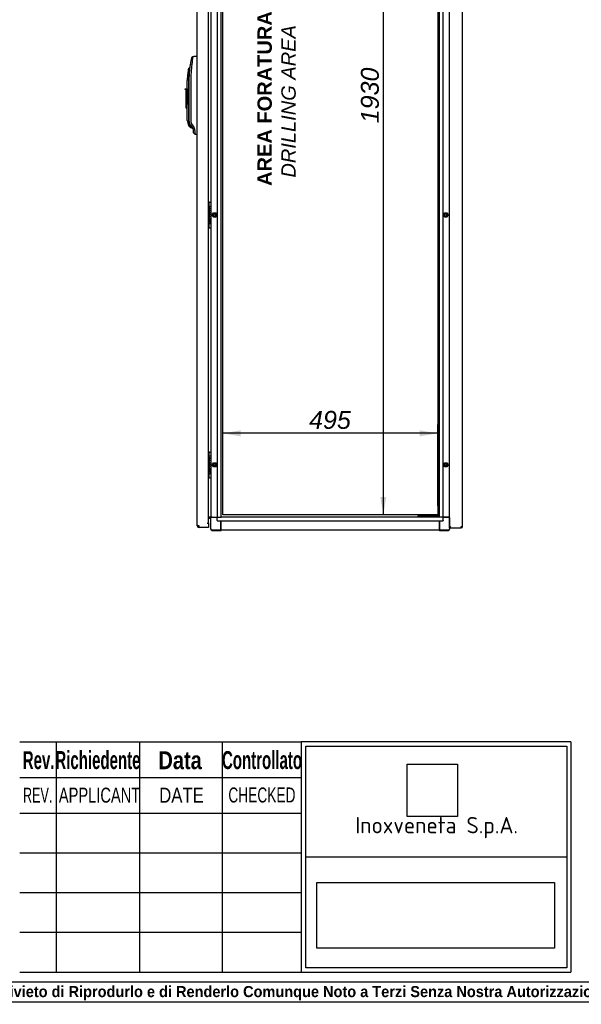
# Paper-space layout 'Layout1' of a CAD drawing. Extents: x 94 to 6181, y 158 to 4314.
# Tile 2 of 11: x 1730 to 3024, y 158 to 2424. Entities that reach past the tile are written whole.
import ezdxf
from ezdxf.lldxf.tags import DXFTag

# ---------------------------------------------------------------- set-up
doc = ezdxf.new("R2010")
doc.units = 0
doc.header["$LTSCALE"] = 15
doc.layers.get('0').update_dxf_attribs({"linetype": 'CONTINUOUS'})
for name, color, linetype in [('_TRANSLATION', 7, 'CONTINUOUS'), ('AE00198_03', 7, 'CONTINUOUS'), ('AE00219_00', 7, 'CONTINUOUS'), ('AE00219_03', 7, 'CONTINUOUS'), ('AE00368_00', 7, 'CONTINUOUS'), ('AE00500_10', 7, 'CONTINUOUS'), ('AE00992_10', 7, 'CONTINUOUS'), ('DEFAULT', 7, 'CONTINUOUS'), ('DV2__TRANSLATION', 7, 'CONTINUOUS'), ('F0000000_27', 7, 'CONTINUOUS'), ('F0000000_28', 7, 'CONTINUOUS'), ('F0000001_24', 7, 'CONTINUOUS'), ('M0000000_06', 7, 'CONTINUOUS'), ('M0000000_14', 7, 'CONTINUOUS'), ('M0000000_39', 7, 'CONTINUOUS'), ('M0000000_53', 7, 'CONTINUOUS'), ('M0000000_56', 7, 'CONTINUOUS')]:
    doc.layers.add(name, color=color, linetype=linetype)
doc.styles.add('SEACAD_ARIAL', font='arial.ttf')
doc.styles.add('SEACAD_ARIAL_NARROW', font='ARIALN.TTF', dxfattribs={"width": 0.8})
doc.styles.add('SEACAD_ARIALB', font='arialbd.ttf', dxfattribs={"width": 0.9})
doc.styles.add('SEACAD_ARIALI', font='ariali.ttf')
tags = doc.linetypes.add('CENTER2', pattern=[28.575, 19.05, -3.175, 3.175, -3.175]).pattern_tags.tags
tags[10:11] = [DXFTag(74, 4), DXFTag(75, 0), DXFTag(340, '0'), DXFTag(46, 0.0), DXFTag(50, 0.0), DXFTag(44, 0.0), DXFTag(45, 0.0)]
tags[8:9] = [DXFTag(74, 4), DXFTag(75, 0), DXFTag(340, '0'), DXFTag(46, 0.0), DXFTag(50, 0.0), DXFTag(44, 0.0), DXFTag(45, 0.0)]
tags[6:7] = [DXFTag(74, 4), DXFTag(75, 0), DXFTag(340, '0'), DXFTag(46, 0.0), DXFTag(50, 0.0), DXFTag(44, 0.0), DXFTag(45, 0.0)]
tags[4:5] = [DXFTag(74, 4), DXFTag(75, 0), DXFTag(340, '0'), DXFTag(46, 0.0), DXFTag(50, 0.0), DXFTag(44, 0.0), DXFTag(45, 0.0)]
doc.dimstyles.new('ISO', dxfattribs={"dimtxt": 13.75, "dimasz": 13.75, "dimexe": 6.875, "dimexo": 6.875, "dimgap": 3.4375, "dimtad": 1, "dimdec": 1, "dimtxsty": 'SEACAD_ARIAL', "dimblk1": '_SE_FILLED', "dimblk2": '_SE_FILLED', "dimsah": 1, "dimcen": 6.875, "dimazin": 3, "dimtfac": 0.7, "dimtdec": 3, "dimtmove": 0, "dimatfit": 3})
picture_1 = doc.add_image_def('image1.jpg', size_in_pixel=(55, 57))
picture_2 = doc.add_image_def('image2.bmp', size_in_pixel=(138, 38))

# ---------------------------------------------------------------- blocks, each defined once
blk = doc.blocks.new('DMBLK59')
at = {"layer": '_TRANSLATION', "linetype": 'CONTINUOUS'}
for points in [[(2560.8, 3173.4), (2574.6, 3173.4), (2567.7, 3214.6)], [(2560.8, 1325.9), (2567.7, 1284.6), (2574.6, 1325.9)]]:
    blk.add_hatch(color=7, dxfattribs=at).paths.add_polyline_path(points)
at = {"layer": '_TRANSLATION', "color": 7, "linetype": 'CONTINUOUS'}
for p, q in [((2672.3, 3214.6), (2547.1, 3214.6)), ((2567.7, 3214.6), (2567.7, 1284.6)), ((2672.3, 1284.6), (2547.1, 1284.6))]:
    blk.add_line(p, q, dxfattribs=at)
at = {"layer": '_TRANSLATION', "color": 7, "linetype": 'CONTINUOUS', "style": 'SEACAD_ARIALI'}
blk.add_text('1930', height=41.25, rotation=90, dxfattribs=at).set_placement((2557.4, 2185.5))
blk = doc.blocks.new('_SE_FILLED')
at = {"color": 0}
blk.add_line((0, 0), (-1, 0), dxfattribs=at)
blk.add_solid([(0, 0), (-1, -0.1665), (-1, 0.1665), (0, 0)], dxfattribs=at)
blk = doc.blocks.new('DMBLK60')
at = {"layer": '_TRANSLATION', "linetype": 'CONTINUOUS'}
for points in [[(2239.2, 1479), (2197.9, 1472.2), (2239.2, 1465.3)], [(2651.7, 1479), (2651.7, 1465.3), (2692.9, 1472.2)]]:
    blk.add_hatch(color=7, dxfattribs=at).paths.add_polyline_path(points)
at = {"layer": '_TRANSLATION', "color": 7, "linetype": 'CONTINUOUS'}
for p, q in [((2197.9, 1305.2), (2197.9, 1492.8)), ((2692.9, 1305.2), (2692.9, 1492.8)), ((2692.9, 1472.2), (2197.9, 1472.2))]:
    blk.add_line(p, q, dxfattribs=at)
at = {"layer": '_TRANSLATION', "color": 7, "linetype": 'CONTINUOUS', "style": 'SEACAD_ARIALI'}
blk.add_text('495', height=41.25, dxfattribs=at).set_placement((2396.8, 1482.5))

psp = doc.layouts.get("Layout1")

# ---------------------------------------------------------------- linework, layer by layer
at = {"color": 7, "linetype": 'CONTINUOUS'}
psp.add_line((93.52, 164.39), (6181.38, 164.39), dxfattribs=at)
at = {"layer": 'AE00198_03', "color": 7, "linetype": 'CONTINUOUS'}
for p, q in [((2166.2, 2002.37), (2166.2, 1995.12)), ((2166.9, 2002.37), (2166.2, 2002.37)), ((2166.2, 1954.12), (2166.2, 1946.87)), ((2166.2, 1946.87), (2166.9, 1946.87)), ((2166.2, 1427.37), (2166.2, 1420.12)), ((2166.9, 1427.37), (2166.2, 1427.37)), ((2166.2, 1379.12), (2166.2, 1371.87)), ((2166.2, 1371.87), (2166.9, 1371.87))]:
    psp.add_line(p, q, dxfattribs=at)
for centre, start, end in [((2171.57, 1996.44), 132.17472, 146.50081), ((2171.57, 1952.8), 213.49919, 227.82528), ((2171.57, 1421.44), 132.17472, 146.50081), ((2171.57, 1377.8), 213.49919, 227.82528)]:
    psp.add_arc(centre, 8, start, end, dxfattribs=at)
at = {"layer": 'AE00219_00', "color": 7, "linetype": 'CONTINUOUS'}
for p, q in [((2654.58, 1280.12), (2654.9, 1279.82)), ((2660.9, 1279.82), (2654.9, 1279.82)), ((2654.9, 1279.82), (2654.9, 1279.62)), ((2660.9, 1279.82), (2661.22, 1280.12)), ((2660.9, 1279.62), (2660.9, 1279.82)), ((2679.58, 1280.12), (2679.9, 1279.82)), ((2685.9, 1279.82), (2679.9, 1279.82)), ((2679.9, 1279.82), (2679.9, 1279.62)), ((2685.9, 1279.82), (2686.22, 1280.12)), ((2685.9, 1279.62), (2685.9, 1279.82))]:
    psp.add_line(p, q, dxfattribs=at)
at = {"layer": 'AE00219_03', "color": 7, "linetype": 'CONTINUOUS'}
for p, q in [((2750.1, 1958.12), (2749.9, 1958.12)), ((2750.1, 1946.12), (2750.1, 1958.12)), ((2749.9, 1946.12), (2750.1, 1946.12)), ((2750.1, 1383.12), (2749.9, 1383.12)), ((2750.1, 1371.12), (2750.1, 1383.12)), ((2749.9, 1371.12), (2750.1, 1371.12))]:
    psp.add_line(p, q, dxfattribs=at)
at = {"layer": 'AE00368_00', "color": 7, "linetype": 'CONTINUOUS'}
for p, q in [((2648.4, 1280.12), (2647.7, 1280.12)), ((2647.7, 1280.12), (2647.7, 1279.62)), ((2668.1, 1279.62), (2668.1, 1280.12)), ((2672.7, 1280.12), (2672.7, 1279.62)), ((2693.1, 1279.62), (2693.1, 1280.12))]:
    psp.add_line(p, q, dxfattribs=at)
for centre, start, end in [((2651.5, 1279.42), 16.60155, 90), ((2664.3, 1279.42), 90, 163.39845), ((2676.5, 1279.42), 16.60155, 90), ((2689.3, 1279.42), 90, 163.39845)]:
    psp.add_arc(centre, 0.7, start, end, dxfattribs=at)
at = {"layer": 'AE00500_10', "color": 7, "linetype": 'CONTINUOUS'}
for p, q in [((2719.9, 2001.82), (2720.4, 2001.82)), ((2173.99, 1974.65), (2176.67, 1979.3)), ((2176.67, 1969.95), (2173.99, 1974.6)), ((2175.07, 1974.62), (2177.24, 1978.37)), ((2177.24, 1970.87), (2175.07, 1974.62)), ((2176.72, 1979.32), (2182.09, 1979.32)), ((2177.24, 1978.37), (2181.57, 1978.37)), ((2181.57, 1978.37), (2183.73, 1974.62)), ((2183.73, 1974.62), (2181.57, 1970.87)), ((2182.13, 1979.3), (2184.82, 1974.65)), ((2184.82, 1974.6), (2182.13, 1969.95)), ((2705.99, 1974.65), (2708.67, 1979.3)), ((2708.67, 1969.95), (2705.99, 1974.6)), ((2707.07, 1974.62), (2709.24, 1978.37)), ((2709.24, 1970.87), (2707.07, 1974.62)), ((2708.72, 1979.32), (2714.09, 1979.32)), ((2709.24, 1978.37), (2713.57, 1978.37)), ((2713.57, 1978.37), (2715.73, 1974.62)), ((2715.73, 1974.62), (2713.57, 1970.87)), ((2714.13, 1979.3), (2716.82, 1974.65)), ((2716.82, 1974.6), (2714.13, 1969.95)), ((2720.4, 1992.42), (2719.9, 1992.42)), ((2182.09, 1969.92), (2176.72, 1969.92)), ((2181.57, 1970.87), (2177.24, 1970.87)), ((2714.09, 1969.92), (2708.72, 1969.92)), ((2713.57, 1970.87), (2709.24, 1970.87)), ((2719.9, 1956.82), (2720.4, 1956.82)), ((2720.4, 1947.42), (2719.9, 1947.42)), ((2719.9, 1426.82), (2720.4, 1426.82)), ((2720.4, 1417.42), (2719.9, 1417.42)), ((2173.99, 1399.65), (2176.67, 1404.3)), ((2176.67, 1394.95), (2173.99, 1399.6)), ((2175.07, 1399.62), (2177.24, 1403.37)), ((2177.24, 1395.87), (2175.07, 1399.62)), ((2176.72, 1404.32), (2182.09, 1404.32)), ((2182.09, 1394.92), (2176.72, 1394.92)), ((2177.24, 1403.37), (2181.57, 1403.37)), ((2181.57, 1395.87), (2177.24, 1395.87)), ((2181.57, 1403.37), (2183.73, 1399.62)), ((2183.73, 1399.62), (2181.57, 1395.87)), ((2182.13, 1404.3), (2184.82, 1399.65)), ((2184.82, 1399.6), (2182.13, 1394.95)), ((2705.99, 1399.65), (2708.67, 1404.3)), ((2708.67, 1394.95), (2705.99, 1399.6)), ((2707.07, 1399.62), (2709.24, 1403.37)), ((2709.24, 1395.87), (2707.07, 1399.62)), ((2708.72, 1404.32), (2714.09, 1404.32)), ((2714.09, 1394.92), (2708.72, 1394.92)), ((2709.24, 1403.37), (2713.57, 1403.37)), ((2713.57, 1395.87), (2709.24, 1395.87)), ((2713.57, 1403.37), (2715.73, 1399.62)), ((2715.73, 1399.62), (2713.57, 1395.87)), ((2714.13, 1404.3), (2716.82, 1399.65)), ((2716.82, 1399.6), (2714.13, 1394.95)), ((2719.9, 1381.82), (2720.4, 1381.82)), ((2720.4, 1372.42), (2719.9, 1372.42))]:
    psp.add_line(p, q, dxfattribs=at)
for centre in [(2179.4, 1974.62), (2711.4, 1974.62), (2179.4, 1399.62), (2711.4, 1399.62)]:
    psp.add_circle(centre, 2.46, dxfattribs=at)
for centre, radius, start, end in [((2174.03, 1974.62), 0.05, 150, 210), ((2179.4, 1974.62), 3, 75, 15), ((2176.72, 1979.27), 0.05, 90, 150), ((2182.09, 1979.27), 0.05, 30, 90), ((2184.77, 1974.62), 0.05, 330, 30), ((2706.03, 1974.62), 0.05, 150, 210), ((2711.4, 1974.62), 3, 75, 15), ((2708.72, 1979.27), 0.05, 90, 150), ((2714.09, 1979.27), 0.05, 30, 90), ((2716.77, 1974.62), 0.05, 330, 30), ((2176.72, 1969.97), 0.05, 210, 270), ((2182.09, 1969.97), 0.05, 270, 330), ((2708.72, 1969.97), 0.05, 210, 270), ((2714.09, 1969.97), 0.05, 270, 330), ((2174.03, 1399.62), 0.05, 150, 210), ((2179.4, 1399.62), 3, 75, 15), ((2176.72, 1404.27), 0.05, 90, 150), ((2176.72, 1394.97), 0.05, 210, 270), ((2182.09, 1404.27), 0.05, 30, 90), ((2182.09, 1394.97), 0.05, 270, 330), ((2184.77, 1399.62), 0.05, 330, 30), ((2706.03, 1399.62), 0.05, 150, 210), ((2711.4, 1399.62), 3, 75, 15), ((2708.72, 1404.27), 0.05, 90, 150), ((2708.72, 1394.97), 0.05, 210, 270), ((2714.09, 1404.27), 0.05, 30, 90), ((2714.09, 1394.97), 0.05, 270, 330), ((2716.77, 1399.62), 0.05, 330, 30)]:
    psp.add_arc(centre, radius, start, end, dxfattribs=at)
at = {"layer": 'AE00992_10', "color": 7, "linetype": 'CONTINUOUS'}
for p, q in [((2129.23, 2338.76), (2125.85, 2335.87)), ((2139.1, 2339.11), (2139.4, 2339.12)), ((2121.87, 2313.46), (2118.92, 2311.02)), ((2121.49, 2301.96), (2123.5, 2321.69)), ((2122.66, 2313.46), (2121.87, 2313.46)), ((2126.91, 2321.2), (2123.5, 2321.69)), ((2120.36, 2300.61), (2117.38, 2300.96)), ((2120.99, 2284.12), (2121.47, 2300.61)), ((2121.47, 2300.61), (2121.49, 2301.96)), ((2116.4, 2265.13), (2116.4, 2284.12)), ((2119.4, 2284.12), (2119.4, 2191.74)), ((2120.99, 2191.79), (2120.99, 2284.12)), ((2124.35, 2284.12), (2124.35, 2191.79)), ((2111.4, 2263.13), (2111.4, 2265.13)), ((2111.4, 2265.13), (2113.9, 2265.13)), ((2113.9, 2263.13), (2111.4, 2263.13)), ((2113.9, 2265.13), (2116.4, 2265.13)), ((2113.9, 2265.13), (2113.9, 2263.13)), ((2113.9, 2229.13), (2113.9, 2263.13)), ((2116.4, 2265.13), (2116.4, 2229.13)), ((2113.9, 2220.13), (2113.9, 2229.13)), ((2116.4, 2229.13), (2113.9, 2229.13)), ((2116.4, 2229.13), (2116.4, 2228.41)), ((2116.4, 2191.74), (2116.4, 2228.41)), ((2113.9, 2220.13), (2116.4, 2220.13)), ((2122.26, 2177.6), (2119.97, 2180.34)), ((2122.26, 2177.6), (2124.28, 2175.58)), ((2123.89, 2181.27), (2123.95, 2181.18)), ((2124.89, 2179.8), (2123.95, 2181.18)), ((2124.28, 2175.58), (2129.4, 2173.46)), ((2124.64, 2179.47), (2125.56, 2178.91)), ((2127.63, 2181.94), (2124.89, 2179.8)), ((2127.91, 2175.77), (2124.89, 2179.8)), ((2127.63, 2181.94), (2130.64, 2177.92)), ((2130.64, 2177.92), (2127.91, 2175.77)), ((2129.41, 2173.77), (2127.91, 2175.77)), ((2132.13, 2175.41), (2129.41, 2173.77)), ((2130.64, 2177.92), (2132.13, 2175.41)), ((2129.4, 2173.46), (2129.5, 2173.46)), ((2130.4, 2163.89), (2130.4, 2170.77)), ((2133.81, 2168.97), (2130.4, 2170.77)), ((2130.4, 2163.89), (2133.85, 2160.32)), ((2133.85, 2160.32), (2133.85, 2160.32)), ((2139.4, 2160.12), (2139.1, 2160.13))]:
    psp.add_line(p, q, dxfattribs=at)
for centre, radius, start, end in [((2394.08, 2284.12), 273.17, 169.08089, 172.09577), ((2408.71, 2292.95), 283.21, 170.69176, 174.27705), ((2261.37, 2284.12), 144.97, 169.30782, 173.33005), ((2358.68, 2279.23), 239.28, 171.77545, 174.8738), ((2394.08, 2284.12), 273.17, 173.69729, 173.79669), ((2393.59, 2284.15), 269.24, 172.09048, 180.0053), ((2261.37, 2284.12), 144.97, 173.33005, 180), ((2261.37, 2284.12), 141.97, 173.33005, 180), ((2136.4, 2191.74), 20, 180, 214.77209), ((2136.4, 2191.74), 17, 180, 226.22916), ((2118.85, 2161.35), 19.02, 72.2752, 86.62011), ((2140.8, 2191.79), 16.44, 180.02221, 216.78899), ((2121.14, 2169.1), 12.67, 359.39373, 29.84747), ((2125.4, 2170.77), 5, 359.9994, 36.81119), ((2349.14, 2165.74), 215.35, 179.13947, 181.44216)]:
    psp.add_arc(centre, radius, start, end, dxfattribs=at)
for centre, major_axis, start_param, end_param in [((2139.71, 2321.62), (501.44, 17.51), 1.5707963, 1.590473), ((2139.71, 2177.62), (501.44, -17.51), 4.7019272, 4.712389)]:
    psp.add_ellipse(centre, major_axis=major_axis, ratio=0.0348783, start_param=start_param, end_param=end_param, dxfattribs=at)
for points, degree, knots in [([(2123.89, 2181.27), (2122.47, 2183.64), (2121.73, 2186.33), (2120.98, 2189.03), (2120.99, 2191.79)], 2, [0, 0, 0, 0.5, 0.5, 1, 1, 1]), ([(2128.28, 2175.28), (2128.32, 2175.22), (2128.39, 2175.1), (2128.49, 2174.93), (2128.59, 2174.77), (2128.68, 2174.62), (2128.77, 2174.48), (2128.85, 2174.35), (2128.93, 2174.22), (2129, 2174.11), (2129.06, 2174.01), (2129.12, 2173.91), (2129.18, 2173.82), (2129.22, 2173.75), (2129.27, 2173.68), (2129.3, 2173.62), (2129.33, 2173.57), (2129.36, 2173.53), (2129.38, 2173.5), (2129.39, 2173.48), (2129.4, 2173.46), (2129.4, 2173.46), (2129.4, 2173.46)], 3, [0, 0, 0, 0, 0.02593249, 0.05174303, 0.0774354, 0.10301342, 0.12848096, 0.15384194, 0.17910034, 0.20426017, 0.22932552, 0.2543005, 0.27918926, 0.30399602, 0.32872501, 0.35338052, 0.37796688, 0.40248846, 0.42694963, 0.45135484, 0.47570855, 0.50001523, 0.50001523, 0.50001523, 0.50001523])]:
    psp.add_open_spline(points, degree=degree, knots=knots, dxfattribs=at)
at = {"layer": 'DEFAULT', "color": 7, "linetype": 'CONTINUOUS'}
for p, q in [((1730.49, 762.6), (2378.49, 762.6)), ((1814.49, 762.6), (1814.49, 232.53)), ((2006.49, 762.6), (2006.49, 232.53)), ((2196.99, 762.6), (2196.99, 232.53)), ((2999.49, 762.6), (2378.46, 762.6)), ((2378.49, 762.6), (2378.49, 232.53)), ((2389.01, 752.64), (2990.5, 752.64)), ((2389.01, 242.43), (2389.01, 752.64)), ((2990.5, 752.64), (2990.5, 242.43)), ((2999.49, 762.6), (2999.49, 232.53)), ((1730.49, 680.28), (2378.49, 680.28)), ((1730.49, 598.53), (2378.49, 598.53)), ((1730.49, 507.03), (2378.49, 507.03)), ((2389.01, 497.57), (2990.5, 497.57)), ((1730.49, 415.53), (2378.49, 415.53)), ((1730.49, 324.03), (2378.49, 324.03)), ((1730.49, 232.53), (2378.49, 232.53)), ((2378.46, 232.53), (2999.49, 232.53)), ((2990.5, 242.43), (2389.01, 242.43)), ((93.52, 209.82), (6181.38, 209.82))]:
    psp.add_line(p, q, dxfattribs=at)
at = {"layer": 'DV2__TRANSLATION', "color": 7, "linetype": 'CENTER2'}
for p, q in [((2197.9, 1284.62), (2197.9, 3214.62)), ((2692.9, 3214.62), (2692.9, 1284.62)), ((2692.9, 1284.62), (2197.9, 1284.62))]:
    psp.add_line(p, q, dxfattribs=at)
at = {"layer": 'F0000000_27', "color": 7, "linetype": 'CONTINUOUS'}
for p, q in [((2720.4, 1256.12), (2720.4, 3243.12)), ((2749.9, 1257.42), (2749.9, 3241.82)), ((2720.4, 1256.12), (2721.9, 1256.12)), ((2720.4, 1254.62), (2720.4, 1256.12)), ((2720.4, 1256.12), (2721.9, 1256.12)), ((2720.4, 1254.62), (2721.9, 1254.62)), ((2721.9, 1256.12), (2723.2, 1257.42)), ((2721.9, 1256.12), (2723.2, 1257.42)), ((2721.9, 1254.62), (2721.9, 1256.12)), ((2721.9, 1254.62), (2747.08, 1254.62)), ((2747.1, 1254.62), (2747.08, 1254.62)), ((2747.1, 1257.42), (2749.9, 1257.42))]:
    psp.add_line(p, q, dxfattribs=at)
for centre, radius, start, end in [((2573.11, 1257.26), 174, 359.12972, 0.05178), ((2747.1, 1257.42), 2.8, 270, 360)]:
    psp.add_arc(centre, radius, start, end, dxfattribs=at)
at = {"layer": 'F0000000_28', "color": 7, "linetype": 'CONTINUOUS'}
for p, q in [((2139.4, 1259.12), (2139.4, 3240.12)), ((2164.9, 1265.12), (2164.9, 3234.12)), ((2143.4, 1259.12), (2139.4, 1259.12)), ((2143.4, 1255.12), (2143.42, 1255.12)), ((2164.9, 1255.12), (2143.42, 1255.12)), ((2162.4, 1265.12), (2162.3, 1265.12)), ((2162.3, 1265.12), (2162.3, 1265.11)), ((2162.3, 1265.11), (2164.9, 1265.11)), ((2162.4, 1265.12), (2164.9, 1265.12)), ((2164.9, 1265.11), (2164.9, 1259.12)), ((2164.9, 1259.12), (2164.9, 1255.12))]:
    psp.add_line(p, q, dxfattribs=at)
psp.add_arc((2143.4, 1259.12), 4, 180, 270, dxfattribs=at)
psp.add_open_spline([(2143.42, 1255.12), (2143.42, 1255.12), (2143.42, 1255.13), (2143.42, 1255.19), (2143.42, 1255.29), (2143.42, 1255.37), (2143.42, 1255.48), (2143.42, 1255.59), (2143.42, 1255.79), (2143.41, 1256.02), (2143.41, 1256.2), (2143.41, 1256.38), (2143.41, 1256.58), (2143.41, 1256.89), (2143.41, 1257.23), (2143.41, 1257.47), (2143.41, 1257.71), (2143.41, 1257.96), (2143.41, 1258.34), (2143.4, 1258.73), (2143.4, 1258.99), (2143.4, 1259.12)], degree=3, knots=[0, 0, 0, 0, 0.0625, 0.125, 0.1875, 0.25, 0.25, 0.3125, 0.375, 0.4375, 0.5, 0.5, 0.5625, 0.625, 0.6875, 0.75, 0.75, 0.8125, 0.875, 0.9375, 1, 1, 1, 1], dxfattribs=at)
at = {"layer": 'F0000001_24', "color": 7, "linetype": 'CONTINUOUS'}
for p, q in [((2165.77, 1995.12), (2170.4, 1995.12)), ((2166.9, 2003.41), (2166.9, 2003.62)), ((2166.9, 1995.24), (2166.9, 2003.41)), ((2166.9, 1995.12), (2166.9, 1995.24)), ((2167.4, 2004.12), (2170.4, 2004.12)), ((2170.9, 2003.62), (2170.9, 2003.41)), ((2170.9, 2003.41), (2170.9, 1995.24)), ((2170.9, 1995.24), (2170.9, 1994.62)), ((2170.9, 1994.62), (2170.9, 1954.62)), ((2166.21, 1981.98), (2164.9, 1981.98)), ((2164.9, 1981.71), (2166.21, 1981.71)), ((2166.19, 1977.98), (2164.9, 1977.98)), ((2164.9, 1977.71), (2166.19, 1977.71)), ((2166.23, 1973.97), (2164.9, 1973.97)), ((2164.9, 1973.71), (2166.21, 1973.71)), ((2168.35, 1972.82), (2164.9, 1972.82)), ((2164.9, 1972.53), (2165.08, 1972.53)), ((2165.43, 1987.99), (2165.48, 1987.97)), ((2165.48, 1988.25), (2165.45, 1988.26)), ((2165.48, 1987.97), (2165.48, 1988.25)), ((2165.9, 1972.53), (2166.52, 1972.53)), ((2166.96, 1988.26), (2166.94, 1988.25)), ((2166.94, 1988.25), (2166.94, 1987.96)), ((2166.94, 1987.96), (2166.99, 1987.98)), ((2167.33, 1972.53), (2168.35, 1972.53)), ((2168.35, 1972.53), (2168.35, 1972.82)), ((2165.46, 1963.53), (2165.51, 1963.51)), ((2165.51, 1963.79), (2165.48, 1963.8)), ((2165.51, 1963.51), (2165.51, 1963.79)), ((2170.4, 1954.12), (2165.77, 1954.12)), ((2166.17, 1967.41), (2166.17, 1963.43)), ((2166.17, 1963.43), (2166.18, 1963.42)), ((2166.18, 1963.42), (2166.41, 1963.42)), ((2166.47, 1963.69), (2166.47, 1967.4)), ((2166.9, 1954), (2166.9, 1954.12)), ((2166.9, 1945.83), (2166.9, 1954)), ((2168.9, 1962.13), (2168.9, 1962.68)), ((2168.9, 1957.64), (2168.9, 1958.18)), ((2170.9, 1954.62), (2170.9, 1954)), ((2170.9, 1954), (2170.9, 1945.83)), ((2166.9, 1945.62), (2166.9, 1945.83)), ((2167.4, 1945.12), (2170.4, 1945.12)), ((2170.9, 1945.83), (2170.9, 1945.62)), ((2166.9, 1428.41), (2166.9, 1428.62)), ((2166.9, 1420.24), (2166.9, 1428.41)), ((2167.4, 1429.12), (2170.4, 1429.12)), ((2170.9, 1428.62), (2170.9, 1428.41)), ((2170.9, 1428.41), (2170.9, 1420.24)), ((2166.21, 1406.98), (2164.9, 1406.98)), ((2164.9, 1406.71), (2166.21, 1406.71)), ((2165.43, 1412.99), (2165.48, 1412.97)), ((2165.48, 1413.25), (2165.45, 1413.26)), ((2165.48, 1412.97), (2165.48, 1413.25)), ((2165.77, 1420.12), (2170.4, 1420.12)), ((2166.9, 1420.12), (2166.9, 1420.24)), ((2166.96, 1413.26), (2166.94, 1413.25)), ((2166.94, 1413.25), (2166.94, 1412.96)), ((2166.94, 1412.96), (2166.99, 1412.98)), ((2170.9, 1420.24), (2170.9, 1419.62)), ((2170.9, 1419.62), (2170.9, 1379.62)), ((2166.19, 1402.98), (2164.9, 1402.98)), ((2164.9, 1402.71), (2166.19, 1402.71)), ((2166.23, 1398.97), (2164.9, 1398.97)), ((2164.9, 1398.71), (2166.21, 1398.71)), ((2168.35, 1397.82), (2164.9, 1397.82)), ((2164.9, 1397.53), (2165.08, 1397.53)), ((2165.46, 1388.53), (2165.51, 1388.51)), ((2165.51, 1388.79), (2165.48, 1388.8)), ((2165.51, 1388.51), (2165.51, 1388.79)), ((2165.9, 1397.53), (2166.52, 1397.53)), ((2166.17, 1392.41), (2166.17, 1388.43)), ((2166.17, 1388.43), (2166.18, 1388.42)), ((2166.18, 1388.42), (2166.41, 1388.42)), ((2166.47, 1388.69), (2166.47, 1392.4)), ((2167.33, 1397.53), (2168.35, 1397.53)), ((2168.35, 1397.53), (2168.35, 1397.82)), ((2168.9, 1387.13), (2168.9, 1387.68)), ((2168.9, 1382.64), (2168.9, 1383.18)), ((2170.4, 1379.12), (2165.77, 1379.12)), ((2166.9, 1379), (2166.9, 1379.12)), ((2166.9, 1370.83), (2166.9, 1379)), ((2166.9, 1370.62), (2166.9, 1370.83)), ((2167.4, 1370.12), (2170.4, 1370.12)), ((2170.9, 1379.62), (2170.9, 1379)), ((2170.9, 1379), (2170.9, 1370.83)), ((2170.9, 1370.83), (2170.9, 1370.62))]:
    psp.add_line(p, q, dxfattribs=at)
for centre in [(2168.26, 1960.16), (2168.26, 1385.16)]:
    psp.add_circle(centre, 0.615, dxfattribs=at)
for centre, radius, start, end in [((2165.77, 1993.12), 2, 90, 115.59234), ((2167.4, 2003.62), 0.5, 90, 180), ((2170.4, 2003.62), 0.5, 0, 90), ((2170.4, 1994.62), 0.5, 0, 90), ((2166.06, 1989.79), 1.64, 225.32565, 248.42349), ((2166.06, 1989.79), 1.91, 232.74271, 250.7128), ((2166.06, 1965.35), 1.65, 225.33073, 249.51964), ((2166.06, 1965.35), 1.91, 232.76282, 251.84416), ((2165.77, 1956.12), 2, 244.40766, 270), ((2164.34, 1959.97), 2.28, 311.35343, 335.40846), ((2168.5, 1960.34), 2.28, 131.35343, 155.40846), ((2170.4, 1954.62), 0.5, 270, 0), ((2167.4, 1945.62), 0.5, 180, 270), ((2170.4, 1945.62), 0.5, 270, 0), ((2167.4, 1428.62), 0.5, 90, 180), ((2170.4, 1428.62), 0.5, 0, 90), ((2165.77, 1418.12), 2, 90, 115.59234), ((2166.06, 1414.79), 1.64, 225.32565, 248.42349), ((2166.06, 1414.79), 1.91, 232.74271, 250.7128), ((2170.4, 1419.62), 0.5, 0, 90), ((2166.06, 1390.35), 1.65, 225.33073, 249.51964), ((2166.06, 1390.35), 1.91, 232.76282, 251.84416), ((2164.34, 1384.97), 2.28, 311.35343, 335.40846), ((2168.5, 1385.34), 2.28, 131.35343, 155.40846), ((2165.77, 1381.12), 2, 244.40766, 270), ((2167.4, 1370.62), 0.5, 180, 270), ((2170.4, 1379.62), 0.5, 270, 0), ((2170.4, 1370.62), 0.5, 270, 0)]:
    psp.add_arc(centre, radius, start, end, dxfattribs=at)
for points, knots in [([(2164.83, 1991.28), (2165.13, 1991.62), (2165.59, 1991.86), (2166.21, 1991.86), (2167.49, 1991.86), (2168.07, 1990.89), (2168.07, 1989.98)], [0.50064638, 0.50064638, 0.50064638, 0.50064638, 0.66523153, 0.66523153, 0.66523153, 1, 1, 1, 1]), ([(2164.83, 1986.23), (2165.13, 1986.57), (2165.59, 1986.81), (2166.21, 1986.81), (2167.49, 1986.81), (2168.07, 1985.83), (2168.07, 1984.93), (2168.07, 1984.04), (2167.49, 1983.07), (2166.21, 1983.07)], [0.37712194, 0.37712194, 0.37712194, 0.37712194, 0.5, 0.5, 0.5, 0.75, 0.75, 0.75, 1, 1, 1, 1]), ([(2166.99, 1987.98), (2167.98, 1988.32), (2168.33, 1989.27), (2168.33, 1989.98), (2168.33, 1991.05), (2167.6, 1992.12), (2166.21, 1992.12), (2165.64, 1992.12), (2165.19, 1991.95), (2164.85, 1991.68)], [0, 0, 0, 0, 0.24997871, 0.24997871, 0.24997871, 0.49998581, 0.49998581, 0.49998581, 0.59854856, 0.59854856, 0.59854856, 0.59854856]), ([(2168.33, 1984.93), (2168.33, 1986), (2167.6, 1987.07), (2166.21, 1987.07), (2165.64, 1987.07), (2165.19, 1986.9), (2164.85, 1986.63)], [0, 0, 0, 0, 0.33333333, 0.33333333, 0.33333333, 0.46475052, 0.46475052, 0.46475052, 0.46475052]), ([(2164.87, 1983.24), (2165.23, 1982.95), (2165.69, 1982.81), (2166.21, 1982.81), (2167.67, 1982.81), (2168.33, 1983.91), (2168.33, 1984.93)], [0.09922354, 0.09922354, 0.09922354, 0.09922354, 0.5, 0.5, 0.5, 1, 1, 1, 1]), ([(2166.21, 1981.71), (2167.49, 1981.71), (2168.07, 1980.74), (2168.07, 1979.84), (2168.07, 1978.94), (2167.48, 1977.97), (2166.19, 1977.98)], [0, 0, 0, 0, 0.3332907, 0.3332907, 0.3332907, 1, 1, 1, 1]), ([(2166.19, 1977.71), (2167.48, 1977.71), (2168.06, 1976.73), (2168.05, 1975.83), (2168.04, 1974.94), (2167.46, 1973.99), (2166.23, 1973.97)], [0, 0, 0, 0, 0.6707437, 0.6707437, 0.6707437, 1, 1, 1, 1]), ([(2167.02, 1977.84), (2167.99, 1978.19), (2168.33, 1979.12), (2168.33, 1979.84), (2168.33, 1980.9), (2167.61, 1981.98), (2166.21, 1981.98)], [0, 0, 0, 0, 0.500028, 0.500028, 0.500028, 1, 1, 1, 1]), ([(2166.52, 1972.53), (2167.59, 1972.39), (2168.07, 1971.5), (2168.07, 1970.68), (2168.07, 1969.78), (2167.49, 1968.82), (2166.21, 1968.82)], [0, 0, 0, 0, 0.5, 0.5, 0.5, 1, 1, 1, 1]), ([(2168.33, 1965.54), (2168.33, 1966.6), (2167.6, 1967.68), (2166.21, 1967.68), (2165.64, 1967.68), (2165.19, 1967.51), (2164.85, 1967.23)], [0, 0, 0, 0, 0.33366628, 0.33366628, 0.33366628, 0.46530392, 0.46530392, 0.46530392, 0.46530392]), ([(2164.87, 1968.98), (2165.23, 1968.7), (2165.69, 1968.55), (2166.21, 1968.55), (2167.67, 1968.55), (2168.33, 1969.65), (2168.33, 1970.68)], [0.09922932, 0.09922932, 0.09922932, 0.09922932, 0.5, 0.5, 0.5, 1, 1, 1, 1]), ([(2164.92, 1961.99), (2165.58, 1961.73), (2166.11, 1961.13), (2166.11, 1960.15), (2166.11, 1959.54), (2165.89, 1959.03), (2165.49, 1958.67), (2165.32, 1958.52), (2165.13, 1958.4), (2164.91, 1958.32)], [0.25648816, 0.25648816, 0.25648816, 0.25648816, 0.4, 0.4, 0.4, 0.6, 0.6, 0.6, 0.69343242, 0.69343242, 0.69343242, 0.69343242]), ([(2166.42, 1959.03), (2166.85, 1958.07), (2167.81, 1957.63), (2168.72, 1957.63), (2168.78, 1957.63), (2168.84, 1957.63), (2168.9, 1957.64)], [0, 0, 0, 0, 0.5, 0.5, 0.5, 1, 1, 1, 1]), ([(2166.47, 1967.4), (2167.57, 1967.28), (2168.07, 1966.38), (2168.07, 1965.54), (2168.07, 1964.7), (2167.57, 1963.81), (2166.47, 1963.69)], [0, 0, 0, 0, 0.5, 0.5, 0.5, 1, 1, 1, 1]), ([(2168.9, 1958.18), (2168.84, 1958.18), (2168.78, 1958.18), (2168.72, 1958.18), (2167.77, 1958.18), (2166.73, 1958.8), (2166.73, 1960.16), (2166.73, 1960.78), (2166.95, 1961.29), (2167.35, 1961.64), (2167.71, 1961.96), (2168.2, 1962.14), (2168.73, 1962.14), (2168.79, 1962.14), (2168.84, 1962.14), (2168.9, 1962.13)], [0, 0, 0, 0, 0.2, 0.2, 0.2, 0.4, 0.4, 0.4, 0.6, 0.6, 0.6, 0.8, 0.8, 0.8, 1, 1, 1, 1]), ([(2168.9, 1962.68), (2168.84, 1962.68), (2168.79, 1962.68), (2168.73, 1962.68), (2168.07, 1962.68), (2167.45, 1962.46), (2166.99, 1962.05)], [0, 0, 0, 0, 0.5, 0.5, 0.5, 1, 1, 1, 1]), ([(2164.83, 1416.28), (2165.13, 1416.62), (2165.59, 1416.86), (2166.21, 1416.86), (2167.49, 1416.86), (2168.07, 1415.89), (2168.07, 1414.98)], [0.50064638, 0.50064638, 0.50064638, 0.50064638, 0.66523153, 0.66523153, 0.66523153, 1, 1, 1, 1]), ([(2164.83, 1411.23), (2165.13, 1411.57), (2165.59, 1411.81), (2166.21, 1411.81), (2167.49, 1411.81), (2168.07, 1410.83), (2168.07, 1409.93), (2168.07, 1409.04), (2167.49, 1408.07), (2166.21, 1408.07)], [0.37712194, 0.37712194, 0.37712194, 0.37712194, 0.5, 0.5, 0.5, 0.75, 0.75, 0.75, 1, 1, 1, 1]), ([(2166.99, 1412.98), (2167.98, 1413.32), (2168.33, 1414.27), (2168.33, 1414.98), (2168.33, 1416.05), (2167.6, 1417.12), (2166.21, 1417.12), (2165.64, 1417.12), (2165.19, 1416.95), (2164.85, 1416.68)], [0, 0, 0, 0, 0.24997871, 0.24997871, 0.24997871, 0.49998581, 0.49998581, 0.49998581, 0.59854856, 0.59854856, 0.59854856, 0.59854856]), ([(2168.33, 1409.93), (2168.33, 1411), (2167.6, 1412.07), (2166.21, 1412.07), (2165.64, 1412.07), (2165.19, 1411.9), (2164.85, 1411.63)], [0, 0, 0, 0, 0.33333333, 0.33333333, 0.33333333, 0.46475052, 0.46475052, 0.46475052, 0.46475052]), ([(2164.87, 1408.24), (2165.23, 1407.95), (2165.69, 1407.81), (2166.21, 1407.81), (2167.67, 1407.81), (2168.33, 1408.91), (2168.33, 1409.93)], [0.09922354, 0.09922354, 0.09922354, 0.09922354, 0.5, 0.5, 0.5, 1, 1, 1, 1]), ([(2166.21, 1406.71), (2167.49, 1406.71), (2168.07, 1405.74), (2168.07, 1404.84), (2168.07, 1403.94), (2167.48, 1402.97), (2166.19, 1402.98)], [0, 0, 0, 0, 0.3332907, 0.3332907, 0.3332907, 1, 1, 1, 1]), ([(2167.02, 1402.84), (2167.99, 1403.19), (2168.33, 1404.12), (2168.33, 1404.84), (2168.33, 1405.9), (2167.61, 1406.98), (2166.21, 1406.98)], [0, 0, 0, 0, 0.500028, 0.500028, 0.500028, 1, 1, 1, 1]), ([(2168.33, 1390.54), (2168.33, 1391.6), (2167.6, 1392.68), (2166.21, 1392.68), (2165.64, 1392.68), (2165.19, 1392.51), (2164.85, 1392.23)], [0, 0, 0, 0, 0.33366628, 0.33366628, 0.33366628, 0.46530392, 0.46530392, 0.46530392, 0.46530392]), ([(2164.87, 1393.98), (2165.23, 1393.7), (2165.69, 1393.55), (2166.21, 1393.55), (2167.67, 1393.55), (2168.33, 1394.65), (2168.33, 1395.68)], [0.09922932, 0.09922932, 0.09922932, 0.09922932, 0.5, 0.5, 0.5, 1, 1, 1, 1]), ([(2164.92, 1386.99), (2165.58, 1386.73), (2166.11, 1386.13), (2166.11, 1385.15), (2166.11, 1384.54), (2165.89, 1384.03), (2165.49, 1383.67), (2165.32, 1383.52), (2165.13, 1383.4), (2164.91, 1383.32)], [0.25648816, 0.25648816, 0.25648816, 0.25648816, 0.4, 0.4, 0.4, 0.6, 0.6, 0.6, 0.69343242, 0.69343242, 0.69343242, 0.69343242]), ([(2166.19, 1402.71), (2167.48, 1402.71), (2168.06, 1401.73), (2168.05, 1400.83), (2168.04, 1399.94), (2167.46, 1398.99), (2166.23, 1398.97)], [0, 0, 0, 0, 0.6707437, 0.6707437, 0.6707437, 1, 1, 1, 1]), ([(2166.52, 1397.53), (2167.59, 1397.39), (2168.07, 1396.5), (2168.07, 1395.68), (2168.07, 1394.78), (2167.49, 1393.82), (2166.21, 1393.82)], [0, 0, 0, 0, 0.5, 0.5, 0.5, 1, 1, 1, 1]), ([(2166.42, 1384.03), (2166.85, 1383.07), (2167.81, 1382.63), (2168.72, 1382.63), (2168.78, 1382.63), (2168.84, 1382.63), (2168.9, 1382.64)], [0, 0, 0, 0, 0.5, 0.5, 0.5, 1, 1, 1, 1]), ([(2166.47, 1392.4), (2167.57, 1392.28), (2168.07, 1391.38), (2168.07, 1390.54), (2168.07, 1389.7), (2167.57, 1388.81), (2166.47, 1388.69)], [0, 0, 0, 0, 0.5, 0.5, 0.5, 1, 1, 1, 1]), ([(2168.9, 1383.18), (2168.84, 1383.18), (2168.78, 1383.18), (2168.72, 1383.18), (2167.77, 1383.18), (2166.73, 1383.8), (2166.73, 1385.16), (2166.73, 1385.78), (2166.95, 1386.29), (2167.35, 1386.64), (2167.71, 1386.96), (2168.2, 1387.14), (2168.73, 1387.14), (2168.79, 1387.14), (2168.84, 1387.14), (2168.9, 1387.13)], [0, 0, 0, 0, 0.2, 0.2, 0.2, 0.4, 0.4, 0.4, 0.6, 0.6, 0.6, 0.8, 0.8, 0.8, 1, 1, 1, 1]), ([(2168.9, 1387.68), (2168.84, 1387.68), (2168.79, 1387.68), (2168.73, 1387.68), (2168.07, 1387.68), (2167.45, 1387.46), (2166.99, 1387.05)], [0, 0, 0, 0, 0.5, 0.5, 0.5, 1, 1, 1, 1])]:
    psp.add_open_spline(points, degree=3, knots=knots, dxfattribs=at)
for points in [[(2166.21, 1983.07), (2165.64, 1983.07), (2165.16, 1983.27), (2164.83, 1983.65)], [(2164.85, 1972), (2165.1, 1972.27), (2165.45, 1972.47), (2165.9, 1972.53)], [(2165.08, 1972.53), (2165, 1972.48), (2164.93, 1972.43), (2164.86, 1972.38)], [(2166.21, 1973.71), (2167.61, 1973.71), (2168.33, 1974.78), (2168.33, 1975.85)], [(2168.07, 1989.98), (2168.07, 1989.39), (2167.78, 1988.57), (2166.96, 1988.26)], [(2168.33, 1975.85), (2168.33, 1976.56), (2167.99, 1977.5), (2167.02, 1977.84)], [(2168.33, 1970.68), (2168.33, 1971.46), (2167.95, 1972.16), (2167.33, 1972.53)], [(2166.21, 1968.82), (2165.64, 1968.82), (2165.16, 1969.02), (2164.83, 1969.4)], [(2164.87, 1966.88), (2165.17, 1967.19), (2165.6, 1967.4), (2166.17, 1967.41)], [(2166.42, 1961.29), (2166.12, 1961.96), (2165.56, 1962.38), (2164.93, 1962.56)], [(2164.94, 1957.76), (2165.28, 1957.86), (2165.59, 1958.03), (2165.85, 1958.26)], [(2166.41, 1963.42), (2167.73, 1963.52), (2168.33, 1964.56), (2168.33, 1965.54)], [(2166.21, 1408.07), (2165.64, 1408.07), (2165.16, 1408.27), (2164.83, 1408.65)], [(2168.07, 1414.98), (2168.07, 1414.39), (2167.78, 1413.57), (2166.96, 1413.26)], [(2166.21, 1393.82), (2165.64, 1393.82), (2165.16, 1394.02), (2164.83, 1394.4)], [(2164.85, 1397), (2165.1, 1397.27), (2165.45, 1397.47), (2165.9, 1397.53)], [(2165.08, 1397.53), (2165, 1397.48), (2164.93, 1397.43), (2164.86, 1397.38)], [(2164.87, 1391.88), (2165.17, 1392.19), (2165.6, 1392.4), (2166.17, 1392.41)], [(2166.42, 1386.29), (2166.12, 1386.96), (2165.56, 1387.38), (2164.93, 1387.56)], [(2164.94, 1382.76), (2165.28, 1382.86), (2165.59, 1383.03), (2165.85, 1383.26)], [(2166.21, 1398.71), (2167.61, 1398.71), (2168.33, 1399.78), (2168.33, 1400.85)], [(2166.41, 1388.42), (2167.73, 1388.52), (2168.33, 1389.56), (2168.33, 1390.54)], [(2168.33, 1400.85), (2168.33, 1401.56), (2167.99, 1402.5), (2167.02, 1402.84)], [(2168.33, 1395.68), (2168.33, 1396.46), (2167.95, 1397.16), (2167.33, 1397.53)]]:
    psp.add_open_spline(points, degree=3, dxfattribs=at)
at = {"layer": 'M0000000_06', "color": 7, "linetype": 'CONTINUOUS'}
for p, q in [((2173.4, 1279.62), (2170.15, 1279.62)), ((2170.15, 1278.62), (2170.15, 1279.62)), ((2170.15, 1278.62), (2170.15, 1252.12)), ((2173.4, 1278.62), (2170.15, 1278.62)), ((2170.9, 1252.12), (2170.9, 1278.62)), ((2173.4, 1279.62), (2185.4, 1279.62)), ((2185.4, 1278.62), (2173.4, 1278.62)), ((2193.4, 1252.12), (2193.4, 1270.62)), ((2194.4, 1252.12), (2194.4, 1270.62)), ((2696.4, 1270.62), (2696.4, 1252.12)), ((2697.4, 1270.62), (2697.4, 1252.12)), ((2717.4, 1279.62), (2705.4, 1279.62)), ((2717.4, 1278.62), (2705.4, 1278.62)), ((2720.4, 1279.62), (2717.4, 1279.62)), ((2720.4, 1278.62), (2717.4, 1278.62)), ((2719.9, 1278.62), (2719.9, 1252.12)), ((2193.4, 1249.62), (2173.4, 1249.62)), ((2173.4, 1248.87), (2177.4, 1248.87)), ((2177.4, 1247.87), (2177.4, 1249.62)), ((2179.4, 1247.62), (2177.65, 1247.62)), ((2190.4, 1247.62), (2179.4, 1247.62)), ((2192.15, 1247.62), (2190.4, 1247.62)), ((2192.4, 1247.87), (2192.4, 1249.62)), ((2192.4, 1248.87), (2193.4, 1248.87)), ((2193.4, 1248.87), (2193.4, 1252.12)), ((2193.4, 1248.87), (2194.4, 1248.87)), ((2194.4, 1248.87), (2194.4, 1252.12)), ((2696.4, 1252.12), (2696.4, 1248.87)), ((2697.4, 1248.87), (2696.4, 1248.87)), ((2697.4, 1252.12), (2697.4, 1248.87)), ((2717.4, 1249.62), (2697.4, 1249.62)), ((2697.4, 1248.87), (2698.4, 1248.87)), ((2698.4, 1247.87), (2698.4, 1249.62)), ((2700.4, 1247.62), (2698.65, 1247.62)), ((2711.4, 1247.62), (2700.4, 1247.62)), ((2713.15, 1247.62), (2711.4, 1247.62)), ((2713.4, 1247.87), (2713.4, 1249.62)), ((2713.4, 1248.87), (2717.4, 1248.87)), ((2720.65, 1256.12), (2720.65, 1256.12)), ((2720.65, 1252.12), (2720.65, 1254.62))]:
    psp.add_line(p, q, dxfattribs=at)
for centre, radius, start, end in [((2173.4, 1252.12), 3.25, 180, 270), ((2173.4, 1252.12), 2.5, 180, 270), ((2177.65, 1247.87), 0.25, 180, 270), ((2192.15, 1247.87), 0.25, 270, 0), ((2698.65, 1247.87), 0.25, 180, 270), ((2713.15, 1247.87), 0.25, 270, 0), ((2717.4, 1252.12), 2.5, 270, 0), ((2717.4, 1252.12), 3.25, 270, 0)]:
    psp.add_arc(centre, radius, start, end, dxfattribs=at)
at = {"layer": 'M0000000_14', "color": 7, "linetype": 'CONTINUOUS'}
for p, q in [((2185.4, 3219.62), (2185.4, 1279.62)), ((2194.4, 1279.62), (2194.4, 3219.62)), ((2696.4, 3219.62), (2696.4, 1279.62)), ((2705.4, 1279.62), (2705.4, 3219.62)), ((2719.9, 1279.62), (2719.9, 3219.62)), ((2170.9, 2495.62), (2170.9, 2003.62)), ((2170.9, 1945.62), (2170.9, 1428.62)), ((2170.9, 1370.62), (2170.9, 1279.62)), ((2169.6, 1279.62), (2164.9, 1279.62)), ((2170.15, 1279.62), (2169.6, 1279.62)), ((2186.65, 1279.62), (2185.4, 1279.62)), ((2186.65, 1279.62), (2190.7, 1279.62)), ((2190.7, 1279.62), (2194.4, 1279.62)), ((2700.1, 1279.62), (2696.4, 1279.62)), ((2704.15, 1279.62), (2700.1, 1279.62)), ((2704.15, 1279.62), (2705.4, 1279.62))]:
    psp.add_line(p, q, dxfattribs=at)
at = {"layer": 'M0000000_39', "color": 7, "linetype": 'CONTINUOUS'}
for p, q in [((2185.4, 1275.92), (2185.4, 1279.62)), ((2185.4, 1271.87), (2185.4, 1275.92)), ((2185.4, 1271.87), (2185.4, 1270.62)), ((2185.4, 1270.62), (2705.4, 1270.62)), ((2696.4, 1279.62), (2194.4, 1279.62)), ((2705.4, 1275.92), (2705.4, 1279.62)), ((2705.4, 1271.87), (2705.4, 1275.92)), ((2705.4, 1271.87), (2705.4, 1270.62)), ((2696.4, 1249.62), (2194.4, 1249.62))]:
    psp.add_line(p, q, dxfattribs=at)
at = {"layer": 'M0000000_53', "color": 7, "linetype": 'CONTINUOUS'}
for p, q in [((2164.9, 1278.42), (2168.9, 1278.42)), ((2168.9, 1278.32), (2164.9, 1278.32)), ((2164.9, 1277.12), (2168.9, 1277.12)), ((2168.9, 1278.42), (2168.9, 1279.62)), ((2168.9, 1278.42), (2170.15, 1278.42)), ((2168.9, 1277.12), (2168.9, 1278.32))]:
    psp.add_line(p, q, dxfattribs=at)
for radius, start in [(3.2, 67.00661), (2, 51.31781)]:
    psp.add_arc((2168.9, 1275.12), radius, start, 90, dxfattribs=at)
at = {"layer": 'M0000000_56', "color": 7, "linetype": 'CONTINUOUS'}
for p, q in [((2647.9, 1280.62), (2647.9, 1282.62)), ((2647.9, 1280.12), (2647.9, 1280.62)), ((2648.4, 1283.12), (2652.9, 1283.12)), ((2652.9, 1280.12), (2648.4, 1280.12)), ((2652.9, 1283.12), (2689.9, 1283.12)), ((2689.9, 1280.12), (2652.9, 1280.12)), ((2689.9, 1283.12), (2694.4, 1283.12)), ((2694.4, 1280.12), (2689.9, 1280.12)), ((2694.4, 1283.12), (2696.4, 1283.12)), ((2694.87, 1280.12), (2694.4, 1280.12)), ((2694.9, 1282.62), (2694.9, 1280.62))]:
    psp.add_line(p, q, dxfattribs=at)
for centre, start, end in [((2648.4, 1282.62), 90, 180), ((2648.4, 1280.62), 180, 270), ((2694.4, 1282.62), 0, 90), ((2694.4, 1280.62), 270, 0)]:
    psp.add_arc(centre, 0.5, start, end, dxfattribs=at)

# ---------------------------------------------------------------- texts
for s, insert, char_height, width, attachment_point, style in [('{\\fArial|b1||i0||c0|p34;\\C7;\\H41.25;\\W0.6;Rev.}', (1774.13, 698.96), 41.25, 67.5522, 8, 'SEACAD_ARIALB'), ('{\\fArial|b1||i0||c0|p34;\\C7;\\H41.25;\\W0.6;Richiedente}', (1910.61, 699.12), 41.25, 183.4555, 8, 'SEACAD_ARIALB'), ('{\\fArial|b1||i0||c0|p34;\\C7;\\H41.25;\\W0.8;Data}', (2099.83, 698.77), 41.25, 101.7398, 8, 'SEACAD_ARIALB'), ('{\\fArial|b1||i0||c0|p34;\\C7;\\H41.25;\\W0.6;Controllato}', (2288.45, 699.12), 41.25, 169.7424, 8, 'SEACAD_ARIALB'), ('{\\fArial Narrow|b0||i0||c0|p34;\\C7;\\H34.5;\\W0.8;CHECKED}', (2288.22, 622.25), 34.5, 161.2776, 8, 'SEACAD_ARIAL_NARROW'), ('{\\fArial|b0||i0||c0|p34;\\C7;\\H34.5;\\W0.6;REV.}', (1771.88, 622.26), 34.5, 75.6399, 8, 'SEACAD_ARIAL'), ('{\\fArial|b0||i0||c0|p34;\\C7;\\H34.5;\\W0.7;APPLICANT}', (1820.63, 621.88), 34.5, 181.9484, 7, 'SEACAD_ARIAL'), ('{\\fArial|b0||i0||c0|p34;\\C7;\\H34.5;\\W0.8;DATE}', (2103.14, 622.26), 34.5, 106.2896, 8, 'SEACAD_ARIAL')]:
    psp.add_mtext(s, dxfattribs=dict(insert=insert, char_height=char_height, width=width, attachment_point=attachment_point, style=style))
for s, insert, char_height, width, attachment_point in [('{\\fSolid Edge ANSI|b0||i0||c0|p34;\\C7;\\H37.5;\\W1.;Inoxveneta S.p.A.}', (2690.5, 564.86), 37.5, 583.602, 5), ('{\\fArial|b1||i0||c0|p34;\\C7;\\H25.5;\\W0.94;A Termini di Legge ci Riserviamo la Proprietà di questo Disegno con Divieto di Riprodurlo e di Renderlo Comunque Noto a Terzi Senza Nostra Autorizzazione}', (1835.5, 167.06), 25.5, 2625.1711, 8)]:
    psp.add_mtext(s, dxfattribs=dict(insert=insert, char_height=char_height, width=width, attachment_point=attachment_point))
at = {"layer": '_TRANSLATION', "insert": (2322.21, 2235.99), "char_height": 33, "width": 421.1497, "attachment_point": 5, "rotation": 90}
psp.add_mtext('{\\fArial|b0||i0||c0|p34;\\C7;\\H33.;\\W1.; }{\\fArial|b1||i0||c0|p34;\\C7;\\H33.;\\W1.;AREA FORATURA \\P}{\\fArial|b0||i1||c0|p34;\\C7;\\H33.;\\W1.;DRILLING AREA}', dxfattribs=at)

# ---------------------------------------------------------------- dimensions: what is measured, and where the dimension line sits
at = {"layer": '_TRANSLATION', "color": 7, "linetype": 'CONTINUOUS'}
dim = psp.add_linear_dim(base=(2567.71, 3214.62), p1=(2692.9, 3214.62), p2=(2692.9, 1284.62), angle=270, text='\\A1;<>', dimstyle='ISO', override={"dimtxt": 41.25, "dimasz": 41.25, "dimexe": 20.625, "dimexo": 20.625, "dimgap": 10.3125, "dimcen": 20.625}, dxfattribs=at)
dim.commit()
dim.dimension.update_dxf_attribs({"geometry": 'DMBLK59', "text_midpoint": (2567.71, 2249.62), "dimtype": 161})
dim = psp.add_linear_dim(base=(2197.9, 1472.16), p1=(2692.9, 1284.62), p2=(2197.9, 1284.62), text='\\A1;<>', dimstyle='ISO', override={"dimtxt": 41.25, "dimasz": 41.25, "dimexe": 20.625, "dimexo": 20.625, "dimgap": 10.3125, "dimcen": 20.625}, dxfattribs=at)
dim.commit()
dim.dimension.update_dxf_attribs({"geometry": 'DMBLK60', "text_midpoint": (2445.4, 1472.16), "dimtype": 160})

# ---------------------------------------------------------------- pictures from other files: only their frames are drawn
image = psp.add_image(picture_1, insert=(2622.94, 590.67), size_in_units=(115.79, 120), rotation=0)
image.dxf.flags = 7
image = psp.add_image(picture_2, insert=(2414.48, 287.58), size_in_units=(547.69, 150.81))
image.dxf.flags = 7

doc.saveas('drawing.dxf')
